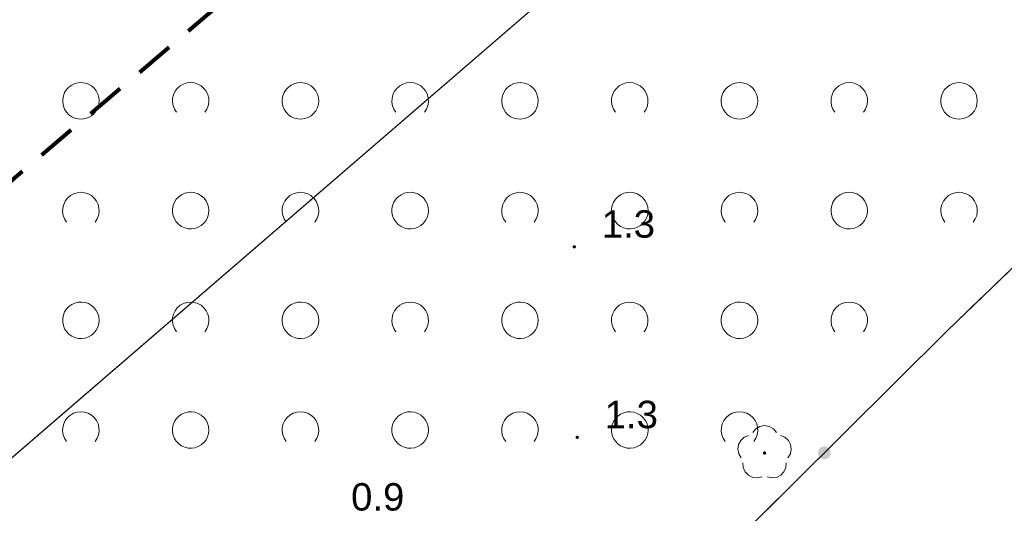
# Model space of a CAD drawing. Extents: x 5474185 to 5474933, y 5916077 to 5916824.
# Tile 77 of 256: x 5474370 to 5474397, y 5916554 to 5916567. Entities that reach past the tile are written whole.
import ezdxf

# ---------------------------------------------------------------- set-up
doc = ezdxf.new("R2010")
doc.units = 0
doc.linetypes.add('216-500', pattern=[2.5, 1.5, -1])
doc.linetypes.add('PRZER2-1', pattern=[1.5, 1, -0.5])
for name, color, linetype, lineweight in [('GESDZI', 253, 'CONTINUOUS', 18), ('GSLKOG', 253, 'CONTINUOUS', 35), ('GSPRDL', 253, 'CONTINUOUS', 18), ('GSPWPN', 253, 'CONTINUOUS', 13), ('GSPWPN_O', 253, 'CONTINUOUS', 13), ('GSSTZI', 254, 'CONTINUOUS', 18), ('GSSZAD', 254, 'CONTINUOUS', 18), ('Sieć wodociągowa', 253, 'CONTINUOUS', 40)]:
    doc.layers.add(name, color=color, linetype=linetype, lineweight=lineweight)
doc.styles.add('Arial', font='arial.ttf')

msp = doc.modelspace()

# ---------------------------------------------------------------- hatches: boundary and pattern name
at = {"layer": 'GSLKOG'}
msp.add_hatch(color=256, dxfattribs=at).paths.add_polyline_path([(5474391.664884, 5916555.472805), (5474391.619611, 5916555.478919), (5474391.577463, 5916555.496542), (5474391.541312, 5916555.524473), (5474391.513622, 5916555.560809), (5474391.496281, 5916555.603075), (5474391.490468, 5916555.648387), (5474391.496582, 5916555.69366), (5474391.514205, 5916555.735809), (5474391.542136, 5916555.771959), (5474391.578472, 5916555.799649), (5474391.620737, 5916555.816991), (5474391.66605, 5916555.822804), (5474391.711323, 5916555.816689), (5474391.753472, 5916555.799066), (5474391.789622, 5916555.771135), (5474391.817312, 5916555.734799), (5474391.834654, 5916555.692534), (5474391.840467, 5916555.647221), (5474391.834352, 5916555.601949), (5474391.816729, 5916555.5598), (5474391.788798, 5916555.523649), (5474391.752462, 5916555.49596), (5474391.710197, 5916555.478618)])
msp.add_hatch(color=256, dxfattribs=at).paths.add_polyline_path([(5474391.664884, 5916555.472805), (5474391.619611, 5916555.478919), (5474391.577463, 5916555.496542), (5474391.541312, 5916555.524473), (5474391.513622, 5916555.560809), (5474391.496281, 5916555.603075), (5474391.490468, 5916555.648387), (5474391.496582, 5916555.69366), (5474391.514205, 5916555.735809), (5474391.542136, 5916555.771959), (5474391.578472, 5916555.799649), (5474391.620737, 5916555.816991), (5474391.66605, 5916555.822804), (5474391.711323, 5916555.816689), (5474391.753472, 5916555.799066), (5474391.789622, 5916555.771135), (5474391.817312, 5916555.734799), (5474391.834654, 5916555.692534), (5474391.840467, 5916555.647221), (5474391.834352, 5916555.601949), (5474391.816729, 5916555.5598), (5474391.788798, 5916555.523649), (5474391.752462, 5916555.49596), (5474391.710197, 5916555.478618)])
at = {"layer": 'GSPRDL'}
msp.add_hatch(color=256, dxfattribs=at).paths.add_polyline_path([(5474390.03, 5916555.595), (5474390.016094, 5916555.597202), (5474390.00355, 5916555.603594), (5474389.993594, 5916555.61355), (5474389.987202, 5916555.626094), (5474389.985, 5916555.64), (5474389.987202, 5916555.653906), (5474389.993594, 5916555.66645), (5474390.00355, 5916555.676406), (5474390.016094, 5916555.682798), (5474390.03, 5916555.685), (5474390.043906, 5916555.682798), (5474390.05645, 5916555.676406), (5474390.066406, 5916555.66645), (5474390.072798, 5916555.653906), (5474390.075, 5916555.64), (5474390.072798, 5916555.626094), (5474390.066406, 5916555.61355), (5474390.05645, 5916555.603594), (5474390.043906, 5916555.597202)])
at = {"layer": 'GSPWPN'}
for points in [[(5474384.83, 5916561.235), (5474384.818353, 5916561.236533), (5474384.8075, 5916561.241029), (5474384.79818, 5916561.24818), (5474384.791029, 5916561.2575), (5474384.786533, 5916561.268353), (5474384.785, 5916561.28), (5474384.786533, 5916561.291647), (5474384.791029, 5916561.3025), (5474384.79818, 5916561.31182), (5474384.8075, 5916561.318971), (5474384.818353, 5916561.323467), (5474384.83, 5916561.325), (5474384.841647, 5916561.323467), (5474384.8525, 5916561.318971), (5474384.86182, 5916561.31182), (5474384.868971, 5916561.3025), (5474384.873467, 5916561.291647), (5474384.875, 5916561.28), (5474384.873467, 5916561.268353), (5474384.868971, 5916561.2575), (5474384.86182, 5916561.24818), (5474384.8525, 5916561.241029), (5474384.841647, 5916561.236533)], [(5474384.91, 5916556.025), (5474384.898353, 5916556.026533), (5474384.8875, 5916556.031029), (5474384.87818, 5916556.03818), (5474384.871029, 5916556.0475), (5474384.866533, 5916556.058353), (5474384.865, 5916556.07), (5474384.866533, 5916556.081647), (5474384.871029, 5916556.0925), (5474384.87818, 5916556.10182), (5474384.8875, 5916556.108971), (5474384.898353, 5916556.113467), (5474384.91, 5916556.115), (5474384.921647, 5916556.113467), (5474384.9325, 5916556.108971), (5474384.94182, 5916556.10182), (5474384.948971, 5916556.0925), (5474384.953467, 5916556.081647), (5474384.955, 5916556.07), (5474384.953467, 5916556.058353), (5474384.948971, 5916556.0475), (5474384.94182, 5916556.03818), (5474384.9325, 5916556.031029), (5474384.921647, 5916556.026533)]]:
    msp.add_hatch(color=256, dxfattribs=at).paths.add_polyline_path(points)

# ---------------------------------------------------------------- linework, layer by layer
at = {"layer": 'GESDZI', "linetype": 'Continuous', "lineweight": 13}
for p, q in [((5474455.96, 5916630.15, 10.22), (5474342.29, 5916532.08, 10.22)), ((5474342.29, 5916532.08, 10.22), (5474455.96, 5916630.15, 10.22))]:
    msp.add_line(p, q, dxfattribs=at)
at = {"layer": 'GESDZI', "linetype": 'Continuous', "lineweight": 13, "elevation": 10.22, "flags": 128}
msp.add_lwpolyline([(5474443.69, 5916646.04), (5474393.53, 5916708.46), (5474352.63, 5916757.58), (5474351.73, 5916758.9), (5474246, 5916681.43), (5474241.05, 5916671.19), (5474244.02, 5916663.45), (5474255.17, 5916645.95), (5474272.74, 5916621.91), (5474307.08, 5916579.16), (5474342.29, 5916532.08), (5474455.96, 5916630.15), (5474443.69, 5916646.04)], close=True, dxfattribs=at)
at = {"layer": 'GSLKOG', "linetype": 'Continuous', "lineweight": 30}
for p, q in [((5474395.03, 5916558.99, 10.18), (5474409.98, 5916573.45, 10.18)), ((5474382.98, 5916547.02, 10.18), (5474395.03, 5916558.99, 10.18))]:
    msp.add_line(p, q, dxfattribs=at)
at = {"layer": 'GSPRDL', "elevation": 10.12, "flags": 128}
for points in [[(5474389.705723, 5916556.203333), (5474389.789447, 5916556.302679), (5474389.902044, 5916556.367494), (5474390.03, 5916556.39), (5474390.157956, 5916556.367494), (5474390.270553, 5916556.302679), (5474390.354277, 5916556.203333)], [(5474389.394031, 5916555.505674), (5474389.32542, 5916555.615999), (5474389.298571, 5916555.743115), (5474389.316708, 5916555.871763), (5474389.377652, 5916555.986501), (5474389.47409, 5916556.073559), (5474389.594445, 5916556.122485)], [(5474390.465555, 5916556.122485), (5474390.58591, 5916556.073559), (5474390.682348, 5916555.986501), (5474390.743292, 5916555.871763), (5474390.761429, 5916555.743115), (5474390.73458, 5916555.615999), (5474390.665969, 5916555.505674)], [(5474389.961227, 5916554.993649), (5474389.835099, 5916554.962488), (5474389.705908, 5916554.976234), (5474389.589161, 5916555.033237), (5474389.498871, 5916555.126655), (5474389.445875, 5916555.245275), (5474389.436535, 5916555.374859)], [(5474390.623465, 5916555.374859), (5474390.614125, 5916555.245275), (5474390.561129, 5916555.126655), (5474390.470839, 5916555.033237), (5474390.354092, 5916554.976234), (5474390.224901, 5916554.962488), (5474390.098773, 5916554.993649)]]:
    msp.add_lwpolyline(points, dxfattribs=at)
at = {"layer": 'GSSTZI', "linetype": 'PRZER2-1', "lineweight": 13}
for p, q in [((5474409.98, 5916573.45, 10.1), (5474395.03, 5916558.99, 10.1)), ((5474395.03, 5916558.99, 10.1), (5474382.98, 5916547.02, 10.1))]:
    msp.add_line(p, q, dxfattribs=at)
at = {"layer": 'GSSZAD', "linetype": 'PRZER2-1', "lineweight": 13}
for p, q in [((5474409.98, 5916573.45, 10.1), (5474395.03, 5916558.99, 10.1)), ((5474395.03, 5916558.99, 10.1), (5474382.98, 5916547.02, 10.1))]:
    msp.add_line(p, q, dxfattribs=at)
at = {"layer": 'GSSZAD', "elevation": 10.1, "flags": 128}
for points in [[(5474371.845, 5916565.271005), (5474371.835964, 5916565.365631), (5474371.809184, 5916565.456836), (5474371.765627, 5916565.541325), (5474371.706867, 5916565.616045), (5474371.635028, 5916565.678293), (5474371.552708, 5916565.725821), (5474371.462879, 5916565.756911), (5474371.368791, 5916565.770439), (5474371.273843, 5916565.765916), (5474371.181466, 5916565.743505), (5474371.095, 5916565.704018), (5474371.01757, 5916565.64888), (5474370.951973, 5916565.580084), (5474370.900582, 5916565.500118), (5474370.865254, 5916565.411871), (5474370.847264, 5916565.318533), (5474370.847264, 5916565.223477), (5474370.865254, 5916565.130139), (5474370.900582, 5916565.041892), (5474370.951973, 5916564.961926), (5474371.01757, 5916564.89313), (5474371.095, 5916564.837992), (5474371.181466, 5916564.798505), (5474371.273843, 5916564.776094), (5474371.368791, 5916564.771571), (5474371.462879, 5916564.785099), (5474371.552708, 5916564.816189), (5474371.635028, 5916564.863717), (5474371.706867, 5916564.925965), (5474371.765627, 5916565.000685), (5474371.809184, 5916565.085174), (5474371.835964, 5916565.176379), (5474371.845, 5916565.271005)], [(5474377.845, 5916565.271005), (5474377.835964, 5916565.365631), (5474377.809184, 5916565.456836), (5474377.765627, 5916565.541325), (5474377.706867, 5916565.616045), (5474377.635028, 5916565.678293), (5474377.552708, 5916565.725821), (5474377.462879, 5916565.756911), (5474377.368791, 5916565.770439), (5474377.273843, 5916565.765916), (5474377.181466, 5916565.743505), (5474377.095, 5916565.704018), (5474377.01757, 5916565.64888), (5474376.951973, 5916565.580084), (5474376.900582, 5916565.500118), (5474376.865254, 5916565.411871), (5474376.847264, 5916565.318533), (5474376.847264, 5916565.223477), (5474376.865254, 5916565.130139), (5474376.900582, 5916565.041892), (5474376.951973, 5916564.961926), (5474377.01757, 5916564.89313), (5474377.095, 5916564.837992), (5474377.181466, 5916564.798505), (5474377.273843, 5916564.776094), (5474377.368791, 5916564.771571), (5474377.462879, 5916564.785099), (5474377.552708, 5916564.816189), (5474377.635028, 5916564.863717), (5474377.706867, 5916564.925965), (5474377.765627, 5916565.000685), (5474377.809184, 5916565.085174), (5474377.835964, 5916565.176379), (5474377.845, 5916565.271005)], [(5474383.845, 5916565.271005), (5474383.835964, 5916565.365631), (5474383.809184, 5916565.456836), (5474383.765627, 5916565.541325), (5474383.706867, 5916565.616045), (5474383.635028, 5916565.678293), (5474383.552708, 5916565.725821), (5474383.462879, 5916565.756911), (5474383.368791, 5916565.770439), (5474383.273843, 5916565.765916), (5474383.181466, 5916565.743505), (5474383.095, 5916565.704018), (5474383.01757, 5916565.64888), (5474382.951973, 5916565.580084), (5474382.900582, 5916565.500118), (5474382.865254, 5916565.411871), (5474382.847264, 5916565.318533), (5474382.847264, 5916565.223477), (5474382.865254, 5916565.130139), (5474382.900582, 5916565.041892), (5474382.951973, 5916564.961926), (5474383.01757, 5916564.89313), (5474383.095, 5916564.837992), (5474383.181466, 5916564.798505), (5474383.273843, 5916564.776094), (5474383.368791, 5916564.771571), (5474383.462879, 5916564.785099), (5474383.552708, 5916564.816189), (5474383.635028, 5916564.863717), (5474383.706867, 5916564.925965), (5474383.765627, 5916565.000685), (5474383.809184, 5916565.085174), (5474383.835964, 5916565.176379), (5474383.845, 5916565.271005)], [(5474389.845, 5916565.271005), (5474389.835964, 5916565.365631), (5474389.809184, 5916565.456836), (5474389.765627, 5916565.541325), (5474389.706867, 5916565.616045), (5474389.635028, 5916565.678293), (5474389.552708, 5916565.725821), (5474389.462879, 5916565.756911), (5474389.368791, 5916565.770439), (5474389.273843, 5916565.765916), (5474389.181466, 5916565.743505), (5474389.095, 5916565.704018), (5474389.01757, 5916565.64888), (5474388.951973, 5916565.580084), (5474388.900582, 5916565.500118), (5474388.865254, 5916565.411871), (5474388.847264, 5916565.318533), (5474388.847264, 5916565.223477), (5474388.865254, 5916565.130139), (5474388.900582, 5916565.041892), (5474388.951973, 5916564.961926), (5474389.01757, 5916564.89313), (5474389.095, 5916564.837992), (5474389.181466, 5916564.798505), (5474389.273843, 5916564.776094), (5474389.368791, 5916564.771571), (5474389.462879, 5916564.785099), (5474389.552708, 5916564.816189), (5474389.635028, 5916564.863717), (5474389.706867, 5916564.925965), (5474389.765627, 5916565.000685), (5474389.809184, 5916565.085174), (5474389.835964, 5916565.176379), (5474389.845, 5916565.271005)], [(5474395.845, 5916565.271005), (5474395.835964, 5916565.365631), (5474395.809184, 5916565.456836), (5474395.765627, 5916565.541325), (5474395.706867, 5916565.616045), (5474395.635028, 5916565.678293), (5474395.552708, 5916565.725821), (5474395.462879, 5916565.756911), (5474395.368791, 5916565.770439), (5474395.273843, 5916565.765916), (5474395.181466, 5916565.743505), (5474395.095, 5916565.704018), (5474395.01757, 5916565.64888), (5474394.951973, 5916565.580084), (5474394.900582, 5916565.500118), (5474394.865254, 5916565.411871), (5474394.847264, 5916565.318533), (5474394.847264, 5916565.223477), (5474394.865254, 5916565.130139), (5474394.900582, 5916565.041892), (5474394.951973, 5916564.961926), (5474395.01757, 5916564.89313), (5474395.095, 5916564.837992), (5474395.181466, 5916564.798505), (5474395.273843, 5916564.776094), (5474395.368791, 5916564.771571), (5474395.462879, 5916564.785099), (5474395.552708, 5916564.816189), (5474395.635028, 5916564.863717), (5474395.706867, 5916564.925965), (5474395.765627, 5916565.000685), (5474395.809184, 5916565.085174), (5474395.835964, 5916565.176379), (5474395.845, 5916565.271005)], [(5474374.845, 5916562.271005), (5474374.835964, 5916562.365631), (5474374.809184, 5916562.456836), (5474374.765627, 5916562.541325), (5474374.706867, 5916562.616045), (5474374.635028, 5916562.678293), (5474374.552708, 5916562.725821), (5474374.462879, 5916562.756911), (5474374.368791, 5916562.770439), (5474374.273843, 5916562.765916), (5474374.181466, 5916562.743505), (5474374.095, 5916562.704018), (5474374.01757, 5916562.64888), (5474373.951973, 5916562.580084), (5474373.900582, 5916562.500118), (5474373.865254, 5916562.411871), (5474373.847264, 5916562.318533), (5474373.847264, 5916562.223477), (5474373.865254, 5916562.130139), (5474373.900582, 5916562.041892), (5474373.951973, 5916561.961926), (5474374.01757, 5916561.89313), (5474374.095, 5916561.837992), (5474374.181466, 5916561.798505), (5474374.273843, 5916561.776094), (5474374.368791, 5916561.771571), (5474374.462879, 5916561.785099), (5474374.552708, 5916561.816189), (5474374.635028, 5916561.863717), (5474374.706867, 5916561.925965), (5474374.765627, 5916562.000685), (5474374.809184, 5916562.085174), (5474374.835964, 5916562.176379), (5474374.845, 5916562.271005)], [(5474380.845, 5916562.271005), (5474380.835964, 5916562.365631), (5474380.809184, 5916562.456836), (5474380.765627, 5916562.541325), (5474380.706867, 5916562.616045), (5474380.635028, 5916562.678293), (5474380.552708, 5916562.725821), (5474380.462879, 5916562.756911), (5474380.368791, 5916562.770439), (5474380.273843, 5916562.765916), (5474380.181466, 5916562.743505), (5474380.095, 5916562.704018), (5474380.01757, 5916562.64888), (5474379.951973, 5916562.580084), (5474379.900582, 5916562.500118), (5474379.865254, 5916562.411871), (5474379.847264, 5916562.318533), (5474379.847264, 5916562.223477), (5474379.865254, 5916562.130139), (5474379.900582, 5916562.041892), (5474379.951973, 5916561.961926), (5474380.01757, 5916561.89313), (5474380.095, 5916561.837992), (5474380.181466, 5916561.798505), (5474380.273843, 5916561.776094), (5474380.368791, 5916561.771571), (5474380.462879, 5916561.785099), (5474380.552708, 5916561.816189), (5474380.635028, 5916561.863717), (5474380.706867, 5916561.925965), (5474380.765627, 5916562.000685), (5474380.809184, 5916562.085174), (5474380.835964, 5916562.176379), (5474380.845, 5916562.271005)], [(5474386.845, 5916562.271005), (5474386.835964, 5916562.365631), (5474386.809184, 5916562.456836), (5474386.765627, 5916562.541325), (5474386.706867, 5916562.616045), (5474386.635028, 5916562.678293), (5474386.552708, 5916562.725821), (5474386.462879, 5916562.756911), (5474386.368791, 5916562.770439), (5474386.273843, 5916562.765916), (5474386.181466, 5916562.743505), (5474386.095, 5916562.704018), (5474386.01757, 5916562.64888), (5474385.951973, 5916562.580084), (5474385.900582, 5916562.500118), (5474385.865254, 5916562.411871), (5474385.847264, 5916562.318533), (5474385.847264, 5916562.223477), (5474385.865254, 5916562.130139), (5474385.900582, 5916562.041892), (5474385.951973, 5916561.961926), (5474386.01757, 5916561.89313), (5474386.095, 5916561.837992), (5474386.181466, 5916561.798505), (5474386.273843, 5916561.776094), (5474386.368791, 5916561.771571), (5474386.462879, 5916561.785099), (5474386.552708, 5916561.816189), (5474386.635028, 5916561.863717), (5474386.706867, 5916561.925965), (5474386.765627, 5916562.000685), (5474386.809184, 5916562.085174), (5474386.835964, 5916562.176379), (5474386.845, 5916562.271005)], [(5474392.845, 5916562.271005), (5474392.835964, 5916562.365631), (5474392.809184, 5916562.456836), (5474392.765627, 5916562.541325), (5474392.706867, 5916562.616045), (5474392.635028, 5916562.678293), (5474392.552708, 5916562.725821), (5474392.462879, 5916562.756911), (5474392.368791, 5916562.770439), (5474392.273843, 5916562.765916), (5474392.181466, 5916562.743505), (5474392.095, 5916562.704018), (5474392.01757, 5916562.64888), (5474391.951973, 5916562.580084), (5474391.900582, 5916562.500118), (5474391.865254, 5916562.411871), (5474391.847264, 5916562.318533), (5474391.847264, 5916562.223477), (5474391.865254, 5916562.130139), (5474391.900582, 5916562.041892), (5474391.951973, 5916561.961926), (5474392.01757, 5916561.89313), (5474392.095, 5916561.837992), (5474392.181466, 5916561.798505), (5474392.273843, 5916561.776094), (5474392.368791, 5916561.771571), (5474392.462879, 5916561.785099), (5474392.552708, 5916561.816189), (5474392.635028, 5916561.863717), (5474392.706867, 5916561.925965), (5474392.765627, 5916562.000685), (5474392.809184, 5916562.085174), (5474392.835964, 5916562.176379), (5474392.845, 5916562.271005)], [(5474371.845, 5916559.271005), (5474371.835964, 5916559.365631), (5474371.809184, 5916559.456836), (5474371.765627, 5916559.541325), (5474371.706867, 5916559.616045), (5474371.635028, 5916559.678293), (5474371.552708, 5916559.725821), (5474371.462879, 5916559.756911), (5474371.368791, 5916559.770439), (5474371.273843, 5916559.765916), (5474371.181466, 5916559.743505), (5474371.095, 5916559.704018), (5474371.01757, 5916559.64888), (5474370.951973, 5916559.580084), (5474370.900582, 5916559.500118), (5474370.865254, 5916559.411871), (5474370.847264, 5916559.318533), (5474370.847264, 5916559.223477), (5474370.865254, 5916559.130139), (5474370.900582, 5916559.041892), (5474370.951973, 5916558.961926), (5474371.01757, 5916558.89313), (5474371.095, 5916558.837992), (5474371.181466, 5916558.798505), (5474371.273843, 5916558.776094), (5474371.368791, 5916558.771571), (5474371.462879, 5916558.785099), (5474371.552708, 5916558.816189), (5474371.635028, 5916558.863717), (5474371.706867, 5916558.925965), (5474371.765627, 5916559.000685), (5474371.809184, 5916559.085174), (5474371.835964, 5916559.176379), (5474371.845, 5916559.271005)], [(5474377.845, 5916559.271005), (5474377.835964, 5916559.365631), (5474377.809184, 5916559.456836), (5474377.765627, 5916559.541325), (5474377.706867, 5916559.616045), (5474377.635028, 5916559.678293), (5474377.552708, 5916559.725821), (5474377.462879, 5916559.756911), (5474377.368791, 5916559.770439), (5474377.273843, 5916559.765916), (5474377.181466, 5916559.743505), (5474377.095, 5916559.704018), (5474377.01757, 5916559.64888), (5474376.951973, 5916559.580084), (5474376.900582, 5916559.500118), (5474376.865254, 5916559.411871), (5474376.847264, 5916559.318533), (5474376.847264, 5916559.223477), (5474376.865254, 5916559.130139), (5474376.900582, 5916559.041892), (5474376.951973, 5916558.961926), (5474377.01757, 5916558.89313), (5474377.095, 5916558.837992), (5474377.181466, 5916558.798505), (5474377.273843, 5916558.776094), (5474377.368791, 5916558.771571), (5474377.462879, 5916558.785099), (5474377.552708, 5916558.816189), (5474377.635028, 5916558.863717), (5474377.706867, 5916558.925965), (5474377.765627, 5916559.000685), (5474377.809184, 5916559.085174), (5474377.835964, 5916559.176379), (5474377.845, 5916559.271005)], [(5474383.845, 5916559.271005), (5474383.835964, 5916559.365631), (5474383.809184, 5916559.456836), (5474383.765627, 5916559.541325), (5474383.706867, 5916559.616045), (5474383.635028, 5916559.678293), (5474383.552708, 5916559.725821), (5474383.462879, 5916559.756911), (5474383.368791, 5916559.770439), (5474383.273843, 5916559.765916), (5474383.181466, 5916559.743505), (5474383.095, 5916559.704018), (5474383.01757, 5916559.64888), (5474382.951973, 5916559.580084), (5474382.900582, 5916559.500118), (5474382.865254, 5916559.411871), (5474382.847264, 5916559.318533), (5474382.847264, 5916559.223477), (5474382.865254, 5916559.130139), (5474382.900582, 5916559.041892), (5474382.951973, 5916558.961926), (5474383.01757, 5916558.89313), (5474383.095, 5916558.837992), (5474383.181466, 5916558.798505), (5474383.273843, 5916558.776094), (5474383.368791, 5916558.771571), (5474383.462879, 5916558.785099), (5474383.552708, 5916558.816189), (5474383.635028, 5916558.863717), (5474383.706867, 5916558.925965), (5474383.765627, 5916559.000685), (5474383.809184, 5916559.085174), (5474383.835964, 5916559.176379), (5474383.845, 5916559.271005)], [(5474389.845, 5916559.271005), (5474389.835964, 5916559.365631), (5474389.809184, 5916559.456836), (5474389.765627, 5916559.541325), (5474389.706867, 5916559.616045), (5474389.635028, 5916559.678293), (5474389.552708, 5916559.725821), (5474389.462879, 5916559.756911), (5474389.368791, 5916559.770439), (5474389.273843, 5916559.765916), (5474389.181466, 5916559.743505), (5474389.095, 5916559.704018), (5474389.01757, 5916559.64888), (5474388.951973, 5916559.580084), (5474388.900582, 5916559.500118), (5474388.865254, 5916559.411871), (5474388.847264, 5916559.318533), (5474388.847264, 5916559.223477), (5474388.865254, 5916559.130139), (5474388.900582, 5916559.041892), (5474388.951973, 5916558.961926), (5474389.01757, 5916558.89313), (5474389.095, 5916558.837992), (5474389.181466, 5916558.798505), (5474389.273843, 5916558.776094), (5474389.368791, 5916558.771571), (5474389.462879, 5916558.785099), (5474389.552708, 5916558.816189), (5474389.635028, 5916558.863717), (5474389.706867, 5916558.925965), (5474389.765627, 5916559.000685), (5474389.809184, 5916559.085174), (5474389.835964, 5916559.176379), (5474389.845, 5916559.271005)], [(5474374.845, 5916556.271005), (5474374.835964, 5916556.365631), (5474374.809184, 5916556.456836), (5474374.765627, 5916556.541325), (5474374.706867, 5916556.616045), (5474374.635028, 5916556.678293), (5474374.552708, 5916556.725821), (5474374.462879, 5916556.756911), (5474374.368791, 5916556.770439), (5474374.273843, 5916556.765916), (5474374.181466, 5916556.743505), (5474374.095, 5916556.704018), (5474374.01757, 5916556.64888), (5474373.951973, 5916556.580084), (5474373.900582, 5916556.500118), (5474373.865254, 5916556.411871), (5474373.847264, 5916556.318533), (5474373.847264, 5916556.223477), (5474373.865254, 5916556.130139), (5474373.900582, 5916556.041892), (5474373.951973, 5916555.961926), (5474374.01757, 5916555.89313), (5474374.095, 5916555.837992), (5474374.181466, 5916555.798505), (5474374.273843, 5916555.776094), (5474374.368791, 5916555.771571), (5474374.462879, 5916555.785099), (5474374.552708, 5916555.816189), (5474374.635028, 5916555.863717), (5474374.706867, 5916555.925965), (5474374.765627, 5916556.000685), (5474374.809184, 5916556.085174), (5474374.835964, 5916556.176379), (5474374.845, 5916556.271005)], [(5474380.845, 5916556.271005), (5474380.835964, 5916556.365631), (5474380.809184, 5916556.456836), (5474380.765627, 5916556.541325), (5474380.706867, 5916556.616045), (5474380.635028, 5916556.678293), (5474380.552708, 5916556.725821), (5474380.462879, 5916556.756911), (5474380.368791, 5916556.770439), (5474380.273843, 5916556.765916), (5474380.181466, 5916556.743505), (5474380.095, 5916556.704018), (5474380.01757, 5916556.64888), (5474379.951973, 5916556.580084), (5474379.900582, 5916556.500118), (5474379.865254, 5916556.411871), (5474379.847264, 5916556.318533), (5474379.847264, 5916556.223477), (5474379.865254, 5916556.130139), (5474379.900582, 5916556.041892), (5474379.951973, 5916555.961926), (5474380.01757, 5916555.89313), (5474380.095, 5916555.837992), (5474380.181466, 5916555.798505), (5474380.273843, 5916555.776094), (5474380.368791, 5916555.771571), (5474380.462879, 5916555.785099), (5474380.552708, 5916555.816189), (5474380.635028, 5916555.863717), (5474380.706867, 5916555.925965), (5474380.765627, 5916556.000685), (5474380.809184, 5916556.085174), (5474380.835964, 5916556.176379), (5474380.845, 5916556.271005)], [(5474386.845, 5916556.271005), (5474386.835964, 5916556.365631), (5474386.809184, 5916556.456836), (5474386.765627, 5916556.541325), (5474386.706867, 5916556.616045), (5474386.635028, 5916556.678293), (5474386.552708, 5916556.725821), (5474386.462879, 5916556.756911), (5474386.368791, 5916556.770439), (5474386.273843, 5916556.765916), (5474386.181466, 5916556.743505), (5474386.095, 5916556.704018), (5474386.01757, 5916556.64888), (5474385.951973, 5916556.580084), (5474385.900582, 5916556.500118), (5474385.865254, 5916556.411871), (5474385.847264, 5916556.318533), (5474385.847264, 5916556.223477), (5474385.865254, 5916556.130139), (5474385.900582, 5916556.041892), (5474385.951973, 5916555.961926), (5474386.01757, 5916555.89313), (5474386.095, 5916555.837992), (5474386.181466, 5916555.798505), (5474386.273843, 5916555.776094), (5474386.368791, 5916555.771571), (5474386.462879, 5916555.785099), (5474386.552708, 5916555.816189), (5474386.635028, 5916555.863717), (5474386.706867, 5916555.925965), (5474386.765627, 5916556.000685), (5474386.809184, 5916556.085174), (5474386.835964, 5916556.176379), (5474386.845, 5916556.271005)]]:
    msp.add_lwpolyline(points, close=True, dxfattribs=at)
for points in [[(5474373.954688, 5916564.958505), (5474373.899433, 5916565.044136), (5474373.862688, 5916565.139191), (5474373.84598, 5916565.239723), (5474373.850002, 5916565.341554), (5474373.874588, 5916565.440454), (5474373.918717, 5916565.532315), (5474373.980554, 5916565.61332), (5474374.057532, 5916565.680104), (5474374.146452, 5916565.729894), (5474374.24362, 5916565.760619), (5474374.345, 5916565.771005), (5474374.44638, 5916565.760619), (5474374.543548, 5916565.729894), (5474374.632468, 5916565.680104), (5474374.709446, 5916565.61332), (5474374.771283, 5916565.532315), (5474374.815412, 5916565.440454), (5474374.839998, 5916565.341554), (5474374.84402, 5916565.239723), (5474374.827312, 5916565.139191), (5474374.790567, 5916565.044136), (5474374.735312, 5916564.958505)], [(5474379.954688, 5916564.958505), (5474379.899433, 5916565.044136), (5474379.862688, 5916565.139191), (5474379.84598, 5916565.239723), (5474379.850002, 5916565.341554), (5474379.874588, 5916565.440454), (5474379.918717, 5916565.532315), (5474379.980554, 5916565.61332), (5474380.057532, 5916565.680104), (5474380.146452, 5916565.729894), (5474380.24362, 5916565.760619), (5474380.345, 5916565.771005), (5474380.44638, 5916565.760619), (5474380.543548, 5916565.729894), (5474380.632468, 5916565.680104), (5474380.709446, 5916565.61332), (5474380.771283, 5916565.532315), (5474380.815412, 5916565.440454), (5474380.839998, 5916565.341554), (5474380.84402, 5916565.239723), (5474380.827312, 5916565.139191), (5474380.790567, 5916565.044136), (5474380.735312, 5916564.958505)], [(5474385.954688, 5916564.958505), (5474385.899433, 5916565.044136), (5474385.862688, 5916565.139191), (5474385.84598, 5916565.239723), (5474385.850002, 5916565.341554), (5474385.874588, 5916565.440454), (5474385.918717, 5916565.532315), (5474385.980554, 5916565.61332), (5474386.057532, 5916565.680104), (5474386.146452, 5916565.729894), (5474386.24362, 5916565.760619), (5474386.345, 5916565.771005), (5474386.44638, 5916565.760619), (5474386.543548, 5916565.729894), (5474386.632468, 5916565.680104), (5474386.709446, 5916565.61332), (5474386.771283, 5916565.532315), (5474386.815412, 5916565.440454), (5474386.839998, 5916565.341554), (5474386.84402, 5916565.239723), (5474386.827312, 5916565.139191), (5474386.790567, 5916565.044136), (5474386.735312, 5916564.958505)], [(5474391.954688, 5916564.958505), (5474391.899433, 5916565.044136), (5474391.862688, 5916565.139191), (5474391.84598, 5916565.239723), (5474391.850002, 5916565.341554), (5474391.874588, 5916565.440454), (5474391.918717, 5916565.532315), (5474391.980554, 5916565.61332), (5474392.057532, 5916565.680104), (5474392.146452, 5916565.729894), (5474392.24362, 5916565.760619), (5474392.345, 5916565.771005), (5474392.44638, 5916565.760619), (5474392.543548, 5916565.729894), (5474392.632468, 5916565.680104), (5474392.709446, 5916565.61332), (5474392.771283, 5916565.532315), (5474392.815412, 5916565.440454), (5474392.839998, 5916565.341554), (5474392.84402, 5916565.239723), (5474392.827312, 5916565.139191), (5474392.790567, 5916565.044136), (5474392.735312, 5916564.958505)], [(5474370.954688, 5916561.958505), (5474370.899433, 5916562.044136), (5474370.862688, 5916562.139191), (5474370.84598, 5916562.239723), (5474370.850002, 5916562.341554), (5474370.874588, 5916562.440454), (5474370.918717, 5916562.532315), (5474370.980554, 5916562.61332), (5474371.057532, 5916562.680104), (5474371.146452, 5916562.729894), (5474371.24362, 5916562.760619), (5474371.345, 5916562.771005), (5474371.44638, 5916562.760619), (5474371.543548, 5916562.729894), (5474371.632468, 5916562.680104), (5474371.709446, 5916562.61332), (5474371.771283, 5916562.532315), (5474371.815412, 5916562.440454), (5474371.839998, 5916562.341554), (5474371.84402, 5916562.239723), (5474371.827312, 5916562.139191), (5474371.790567, 5916562.044136), (5474371.735312, 5916561.958505)], [(5474376.954688, 5916561.958505), (5474376.899433, 5916562.044136), (5474376.862688, 5916562.139191), (5474376.84598, 5916562.239723), (5474376.850002, 5916562.341554), (5474376.874588, 5916562.440454), (5474376.918717, 5916562.532315), (5474376.980554, 5916562.61332), (5474377.057532, 5916562.680104), (5474377.146452, 5916562.729894), (5474377.24362, 5916562.760619), (5474377.345, 5916562.771005), (5474377.44638, 5916562.760619), (5474377.543548, 5916562.729894), (5474377.632468, 5916562.680104), (5474377.709446, 5916562.61332), (5474377.771283, 5916562.532315), (5474377.815412, 5916562.440454), (5474377.839998, 5916562.341554), (5474377.84402, 5916562.239723), (5474377.827312, 5916562.139191), (5474377.790567, 5916562.044136), (5474377.735312, 5916561.958505)], [(5474382.954688, 5916561.958505), (5474382.899433, 5916562.044136), (5474382.862688, 5916562.139191), (5474382.84598, 5916562.239723), (5474382.850002, 5916562.341554), (5474382.874588, 5916562.440454), (5474382.918717, 5916562.532315), (5474382.980554, 5916562.61332), (5474383.057532, 5916562.680104), (5474383.146452, 5916562.729894), (5474383.24362, 5916562.760619), (5474383.345, 5916562.771005), (5474383.44638, 5916562.760619), (5474383.543548, 5916562.729894), (5474383.632468, 5916562.680104), (5474383.709446, 5916562.61332), (5474383.771283, 5916562.532315), (5474383.815412, 5916562.440454), (5474383.839998, 5916562.341554), (5474383.84402, 5916562.239723), (5474383.827312, 5916562.139191), (5474383.790567, 5916562.044136), (5474383.735312, 5916561.958505)], [(5474388.954688, 5916561.958505), (5474388.899433, 5916562.044136), (5474388.862688, 5916562.139191), (5474388.84598, 5916562.239723), (5474388.850002, 5916562.341554), (5474388.874588, 5916562.440454), (5474388.918717, 5916562.532315), (5474388.980554, 5916562.61332), (5474389.057532, 5916562.680104), (5474389.146452, 5916562.729894), (5474389.24362, 5916562.760619), (5474389.345, 5916562.771005), (5474389.44638, 5916562.760619), (5474389.543548, 5916562.729894), (5474389.632468, 5916562.680104), (5474389.709446, 5916562.61332), (5474389.771283, 5916562.532315), (5474389.815412, 5916562.440454), (5474389.839998, 5916562.341554), (5474389.84402, 5916562.239723), (5474389.827312, 5916562.139191), (5474389.790567, 5916562.044136), (5474389.735312, 5916561.958505)], [(5474394.954688, 5916561.958505), (5474394.899433, 5916562.044136), (5474394.862688, 5916562.139191), (5474394.84598, 5916562.239723), (5474394.850002, 5916562.341554), (5474394.874588, 5916562.440454), (5474394.918717, 5916562.532315), (5474394.980554, 5916562.61332), (5474395.057532, 5916562.680104), (5474395.146452, 5916562.729894), (5474395.24362, 5916562.760619), (5474395.345, 5916562.771005), (5474395.44638, 5916562.760619), (5474395.543548, 5916562.729894), (5474395.632468, 5916562.680104), (5474395.709446, 5916562.61332), (5474395.771283, 5916562.532315), (5474395.815412, 5916562.440454), (5474395.839998, 5916562.341554), (5474395.84402, 5916562.239723), (5474395.827312, 5916562.139191), (5474395.790567, 5916562.044136), (5474395.735312, 5916561.958505)], [(5474373.954688, 5916558.958505), (5474373.899433, 5916559.044136), (5474373.862688, 5916559.139191), (5474373.84598, 5916559.239723), (5474373.850002, 5916559.341554), (5474373.874588, 5916559.440454), (5474373.918717, 5916559.532315), (5474373.980554, 5916559.61332), (5474374.057532, 5916559.680104), (5474374.146452, 5916559.729894), (5474374.24362, 5916559.760619), (5474374.345, 5916559.771005), (5474374.44638, 5916559.760619), (5474374.543548, 5916559.729894), (5474374.632468, 5916559.680104), (5474374.709446, 5916559.61332), (5474374.771283, 5916559.532315), (5474374.815412, 5916559.440454), (5474374.839998, 5916559.341554), (5474374.84402, 5916559.239723), (5474374.827312, 5916559.139191), (5474374.790567, 5916559.044136), (5474374.735312, 5916558.958505)], [(5474379.954688, 5916558.958505), (5474379.899433, 5916559.044136), (5474379.862688, 5916559.139191), (5474379.84598, 5916559.239723), (5474379.850002, 5916559.341554), (5474379.874588, 5916559.440454), (5474379.918717, 5916559.532315), (5474379.980554, 5916559.61332), (5474380.057532, 5916559.680104), (5474380.146452, 5916559.729894), (5474380.24362, 5916559.760619), (5474380.345, 5916559.771005), (5474380.44638, 5916559.760619), (5474380.543548, 5916559.729894), (5474380.632468, 5916559.680104), (5474380.709446, 5916559.61332), (5474380.771283, 5916559.532315), (5474380.815412, 5916559.440454), (5474380.839998, 5916559.341554), (5474380.84402, 5916559.239723), (5474380.827312, 5916559.139191), (5474380.790567, 5916559.044136), (5474380.735312, 5916558.958505)], [(5474385.954688, 5916558.958505), (5474385.899433, 5916559.044136), (5474385.862688, 5916559.139191), (5474385.84598, 5916559.239723), (5474385.850002, 5916559.341554), (5474385.874588, 5916559.440454), (5474385.918717, 5916559.532315), (5474385.980554, 5916559.61332), (5474386.057532, 5916559.680104), (5474386.146452, 5916559.729894), (5474386.24362, 5916559.760619), (5474386.345, 5916559.771005), (5474386.44638, 5916559.760619), (5474386.543548, 5916559.729894), (5474386.632468, 5916559.680104), (5474386.709446, 5916559.61332), (5474386.771283, 5916559.532315), (5474386.815412, 5916559.440454), (5474386.839998, 5916559.341554), (5474386.84402, 5916559.239723), (5474386.827312, 5916559.139191), (5474386.790567, 5916559.044136), (5474386.735312, 5916558.958505)], [(5474391.954688, 5916558.958505), (5474391.899433, 5916559.044136), (5474391.862688, 5916559.139191), (5474391.84598, 5916559.239723), (5474391.850002, 5916559.341554), (5474391.874588, 5916559.440454), (5474391.918717, 5916559.532315), (5474391.980554, 5916559.61332), (5474392.057532, 5916559.680104), (5474392.146452, 5916559.729894), (5474392.24362, 5916559.760619), (5474392.345, 5916559.771005), (5474392.44638, 5916559.760619), (5474392.543548, 5916559.729894), (5474392.632468, 5916559.680104), (5474392.709446, 5916559.61332), (5474392.771283, 5916559.532315), (5474392.815412, 5916559.440454), (5474392.839998, 5916559.341554), (5474392.84402, 5916559.239723), (5474392.827312, 5916559.139191), (5474392.790567, 5916559.044136), (5474392.735312, 5916558.958505)], [(5474370.954688, 5916555.958505), (5474370.899433, 5916556.044136), (5474370.862688, 5916556.139191), (5474370.84598, 5916556.239723), (5474370.850002, 5916556.341554), (5474370.874588, 5916556.440454), (5474370.918717, 5916556.532315), (5474370.980554, 5916556.61332), (5474371.057532, 5916556.680104), (5474371.146452, 5916556.729894), (5474371.24362, 5916556.760619), (5474371.345, 5916556.771005), (5474371.44638, 5916556.760619), (5474371.543548, 5916556.729894), (5474371.632468, 5916556.680104), (5474371.709446, 5916556.61332), (5474371.771283, 5916556.532315), (5474371.815412, 5916556.440454), (5474371.839998, 5916556.341554), (5474371.84402, 5916556.239723), (5474371.827312, 5916556.139191), (5474371.790567, 5916556.044136), (5474371.735312, 5916555.958505)], [(5474376.954688, 5916555.958505), (5474376.899433, 5916556.044136), (5474376.862688, 5916556.139191), (5474376.84598, 5916556.239723), (5474376.850002, 5916556.341554), (5474376.874588, 5916556.440454), (5474376.918717, 5916556.532315), (5474376.980554, 5916556.61332), (5474377.057532, 5916556.680104), (5474377.146452, 5916556.729894), (5474377.24362, 5916556.760619), (5474377.345, 5916556.771005), (5474377.44638, 5916556.760619), (5474377.543548, 5916556.729894), (5474377.632468, 5916556.680104), (5474377.709446, 5916556.61332), (5474377.771283, 5916556.532315), (5474377.815412, 5916556.440454), (5474377.839998, 5916556.341554), (5474377.84402, 5916556.239723), (5474377.827312, 5916556.139191), (5474377.790567, 5916556.044136), (5474377.735312, 5916555.958505)], [(5474382.954688, 5916555.958505), (5474382.899433, 5916556.044136), (5474382.862688, 5916556.139191), (5474382.84598, 5916556.239723), (5474382.850002, 5916556.341554), (5474382.874588, 5916556.440454), (5474382.918717, 5916556.532315), (5474382.980554, 5916556.61332), (5474383.057532, 5916556.680104), (5474383.146452, 5916556.729894), (5474383.24362, 5916556.760619), (5474383.345, 5916556.771005), (5474383.44638, 5916556.760619), (5474383.543548, 5916556.729894), (5474383.632468, 5916556.680104), (5474383.709446, 5916556.61332), (5474383.771283, 5916556.532315), (5474383.815412, 5916556.440454), (5474383.839998, 5916556.341554), (5474383.84402, 5916556.239723), (5474383.827312, 5916556.139191), (5474383.790567, 5916556.044136), (5474383.735312, 5916555.958505)], [(5474388.954688, 5916555.958505), (5474388.899433, 5916556.044136), (5474388.862688, 5916556.139191), (5474388.84598, 5916556.239723), (5474388.850002, 5916556.341554), (5474388.874588, 5916556.440454), (5474388.918717, 5916556.532315), (5474388.980554, 5916556.61332), (5474389.057532, 5916556.680104), (5474389.146452, 5916556.729894), (5474389.24362, 5916556.760619), (5474389.345, 5916556.771005), (5474389.44638, 5916556.760619), (5474389.543548, 5916556.729894), (5474389.632468, 5916556.680104), (5474389.709446, 5916556.61332), (5474389.771283, 5916556.532315), (5474389.815412, 5916556.440454), (5474389.839998, 5916556.341554), (5474389.84402, 5916556.239723), (5474389.827312, 5916556.139191), (5474389.790567, 5916556.044136), (5474389.735312, 5916555.958505)]]:
    msp.add_lwpolyline(points, dxfattribs=at)
at = {"layer": 'Sieć wodociągowa', "linetype": '216-500', "lineweight": 80, "ltscale": 0.7, "flags": 128}
msp.add_lwpolyline([(5474639.869806, 5916212.126617), (5474591.959812, 5916281.625874), (5474551.712383, 5916254.056825), (5474329.196562, 5916529.052215), (5474464.624498, 5916643.592803), (5474589.816575, 5916486.173867), (5474604.985748, 5916472.173823), (5474772.523912, 5916261.364361), (5474653.387527, 5916193.483494), (5474639.869806, 5916212.126617)], close=True, dxfattribs=at)

# ---------------------------------------------------------------- texts
at = {"layer": 'GSPWPN_O', "linetype": 'Continuous', "lineweight": 0, "style": 'Arial'}
for s, p in [('1.3', (5474385.58, 5916561.53, 10.8)), ('1.3', (5474385.66, 5916556.32, 10.8)), ('0.9', (5474378.729603, 5916554.068555, 10.8))]:
    msp.add_text(s, height=0.75, dxfattribs=at).set_placement(p)

doc.saveas('drawing.dxf')
